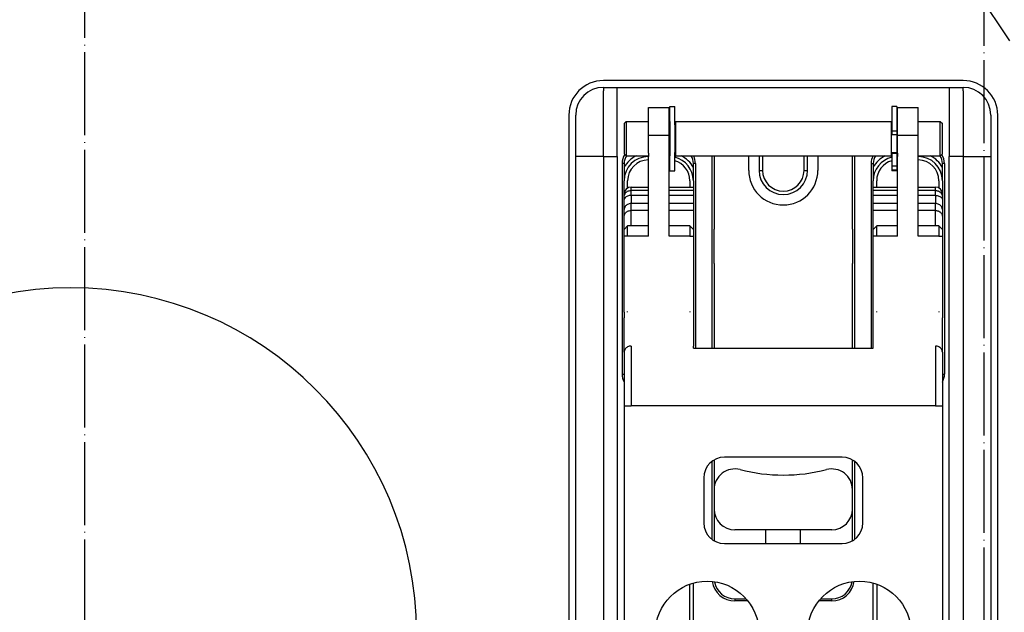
# Model space of a CAD drawing. Extents: x -1763 to 4575, y -3429 to 1051.
# Tile 140 of 174: x 2593 to 2735, y -1719 to -1633. Entities that reach past the tile are written whole.
import ezdxf

# ---------------------------------------------------------------- set-up
doc = ezdxf.new("R2010")
doc.units = 0
doc.linetypes.add('DASHED', pattern=[15, 7, -8])
doc.linetypes.add('DOT_CENTER', pattern=[14, 12, -1, 0, -1])
doc.layers.get('0').update_dxf_attribs({"linetype": 'CONTINUOUS'})
doc.layers.add('1', color=7, linetype='CONTINUOUS')

# ---------------------------------------------------------------- blocks, each defined once
blk = doc.blocks.new('E7018-24101__193', base_point=(2900, -1958.68))
at = {"color": 1, "linetype": 'CONTINUOUS'}
for p, q in [((2729, -1641.88), (2677, -1641.88)), ((2672, -1646.88), (2672, -1796.88)), ((2734, -1796.88), (2734, -1646.88))]:
    blk.add_line(p, q, dxfattribs=at)
for centre, radius, start, end in [((2677, -1646.88), 5, 90, 180), ((2729, -1646.88), 5, 0, 90), ((2600, -1721.88), 50, 90, -90), ((2600, -1721.88), 50, -90, 90)]:
    blk.add_arc(centre, radius, start, end, dxfattribs=at)
blk = doc.blocks.new('BUSHING_E7018-21701_1__259', base_point=(2708, -1659.88))
at = {"color": 1, "linetype": 'CONTINUOUS'}
blk.add_arc((2703, -1654.88), 5, 180, 0, dxfattribs=at)
blk = doc.blocks.new('BUSHINGS_POGOTOWER__263', base_point=(2708, -1793.38))
blk.add_blockref('BUSHING_E7018-21701_1__259', (2708, -1659.88))
blk = doc.blocks.new('SMALLPARTS__301', base_point=(2940, -1972.18))
blk.add_blockref('BUSHINGS_POGOTOWER__263', (2708, -1793.38))
blk = doc.blocks.new('E7018-64101__302', base_point=(2940, -1972.18))
for name, p in [('SMALLPARTS__301', (2940, -1972.18)), ('E7018-24101__193', (2900, -1958.68))]:
    blk.add_blockref(name, p)
blk = doc.blocks.new('DUT_BOARD__303', base_point=(2884.31, -1929.7))
at = {"color": 1, "linetype": 'CONTINUOUS'}
for start, end in [(90, -90), (-90, 90)]:
    blk.add_arc((2600, -1721.88), 50, start, end, dxfattribs=at)
blk = doc.blocks.new('STIFF_ASSY_DUTBD__304', base_point=(2940, -1972.18))
for name, p in [('E7018-64101__302', (2940, -1972.18)), ('DUT_BOARD__303', (2884.31, -1929.7))]:
    blk.add_blockref(name, p)
blk = doc.blocks.new('DOWEL_PIN_5X22DIN6325__343', base_point=(2693, -1668.38))
at = {"color": 1, "linetype": 'CONTINUOUS'}
blk.add_line((2693, -1668.38), (2693, -1663.38), dxfattribs=at)
blk = doc.blocks.new('NEEDLE_BEARING_0509_2__344', base_point=(2680.5, -1669.38))
at = {"color": 1, "linetype": 'CONTINUOUS'}
for p, q in [((2680.5, -1664.42), (2680.5, -1662.92)), ((2689.5, -1662.92), (2689.5, -1664.42))]:
    blk.add_line(p, q, dxfattribs=at)
blk = doc.blocks.new('DOWEL_PIN_5X22DIN6325__345', base_point=(2713, -1668.38))
at = {"color": 1, "linetype": 'CONTINUOUS'}
blk.add_line((2713, -1663.38), (2713, -1668.38), dxfattribs=at)
blk = doc.blocks.new('NEEDLE_BEARING_0509_4__349', base_point=(2716.5, -1669.38))
at = {"color": 1, "linetype": 'CONTINUOUS'}
for p, q in [((2716.5, -1664.42), (2716.5, -1662.92)), ((2725.5, -1662.92), (2725.5, -1664.42))]:
    blk.add_line(p, q, dxfattribs=at)
blk = doc.blocks.new('BEARING_PARTS__351', base_point=(2680.5, -1781.38))
for name, p in [('NEEDLE_BEARING_0509_2__344', (2680.5, -1669.38)), ('DOWEL_PIN_5X22DIN6325__343', (2693, -1668.38)), ('DOWEL_PIN_5X22DIN6325__345', (2713, -1668.38)), ('NEEDLE_BEARING_0509_4__349', (2716.5, -1669.38))]:
    blk.add_blockref(name, p)
blk = doc.blocks.new('PLATE_E7018-27702__352', base_point=(2673, -1800.88))
at = {"color": 1, "linetype": 'CONTINUOUS'}
for p, q in [((2677, -1642.88), (2679, -1642.88)), ((2677, -1642.88), (2677, -1643.38)), ((2679, -1642.88), (2727, -1642.88)), ((2727, -1642.88), (2729, -1642.88)), ((2729, -1643.38), (2729, -1642.88)), ((2673, -1652.88), (2673, -1646.88)), ((2733, -1646.88), (2733, -1652.88)), ((2683.5, -1652.38), (2683.5, -1652.88)), ((2686.5, -1652.88), (2686.5, -1652.38)), ((2719.5, -1652.38), (2719.5, -1652.88)), ((2722.5, -1652.88), (2722.5, -1652.38)), ((2673, -1663.38), (2673, -1652.88)), ((2733, -1652.88), (2733, -1663.38)), ((2680, -1658.3), (2680, -1656.38)), ((2680.5, -1657.44), (2680.5, -1656.38)), ((2689.5, -1656.38), (2689.5, -1657.3)), ((2690, -1656.38), (2690, -1657.3)), ((2716, -1657.3), (2716, -1656.38)), ((2716.5, -1657.3), (2716.5, -1656.38)), ((2725.5, -1656.38), (2725.5, -1657.44)), ((2726, -1656.38), (2726, -1658.3)), ((2690, -1657.3), (2690, -1657.79)), ((2690, -1657.79), (2690, -1658.52)), ((2716, -1657.79), (2716, -1657.3)), ((2716, -1658.52), (2716, -1657.79)), ((2680, -1658.71), (2680, -1658.3)), ((2680, -1659.12), (2680, -1658.71)), ((2680, -1660.55), (2680, -1659.12)), ((2690, -1658.52), (2690, -1659.69)), ((2716, -1659.69), (2716, -1658.52)), ((2726, -1658.3), (2726, -1658.71)), ((2726, -1658.71), (2726, -1659.12)), ((2726, -1659.12), (2726, -1660.55)), ((2680, -1661.55), (2680, -1660.55)), ((2690, -1659.69), (2690, -1660.69)), ((2690, -1660.69), (2690, -1663.42)), ((2716, -1660.69), (2716, -1659.69)), ((2716, -1663.42), (2716, -1660.69)), ((2726, -1660.55), (2726, -1661.55)), ((2680, -1663.42), (2680, -1661.55)), ((2726, -1661.55), (2726, -1663.42)), ((2673, -1665.38), (2673, -1663.38)), ((2680, -1664.42), (2680, -1663.42)), ((2680.5, -1664.42), (2680.5, -1662.92)), ((2689.5, -1662.92), (2689.5, -1664.42)), ((2690, -1663.42), (2690, -1664.42)), ((2716, -1664.42), (2716, -1663.42)), ((2716.5, -1664.42), (2716.5, -1662.92)), ((2725.5, -1662.92), (2725.5, -1664.42)), ((2726, -1663.42), (2726, -1664.42)), ((2733, -1663.38), (2733, -1665.38)), ((2680, -1668.38), (2680, -1664.42)), ((2690, -1664.42), (2690, -1668.88)), ((2716, -1668.88), (2716, -1664.42)), ((2726, -1664.42), (2726, -1668.38)), ((2673, -1665.88), (2673, -1665.38)), ((2673, -1666.38), (2673, -1665.88)), ((2673, -1668.38), (2673, -1666.38)), ((2733, -1665.38), (2733, -1665.88)), ((2733, -1665.88), (2733, -1666.38)), ((2733, -1666.38), (2733, -1668.38)), ((2673, -1694.88), (2673, -1668.38)), ((2680, -1669.38), (2680, -1668.38)), ((2680, -1675.29), (2680, -1669.38)), ((2690, -1668.88), (2690, -1669.88)), ((2716, -1669.88), (2716, -1668.88)), ((2726, -1668.38), (2726, -1669.38)), ((2726, -1669.38), (2726, -1675.29)), ((2733, -1668.38), (2733, -1694.88)), ((2690, -1669.88), (2690, -1675.29)), ((2716, -1675.29), (2716, -1669.88)), ((2680, -1675.38), (2680, -1675.29)), ((2680.5, -1675.38), (2680.5, -1675.29)), ((2689.5, -1675.29), (2689.5, -1675.38)), ((2690, -1675.29), (2690, -1675.34)), ((2690, -1675.34), (2690, -1675.38)), ((2716, -1675.34), (2716, -1675.29)), ((2716, -1675.38), (2716, -1675.34)), ((2716.5, -1675.38), (2716.5, -1675.29)), ((2725.5, -1675.29), (2725.5, -1675.38)), ((2726, -1675.29), (2726, -1675.38)), ((2673, -1696.88), (2673, -1694.88)), ((2733, -1694.88), (2733, -1696.88)), ((2673, -1697.88), (2673, -1696.88)), ((2673, -1699.88), (2673, -1697.88)), ((2733, -1696.88), (2733, -1697.88)), ((2733, -1697.88), (2733, -1699.88)), ((2673, -1743.88), (2673, -1699.88)), ((2733, -1699.88), (2733, -1743.88))]:
    blk.add_line(p, q, dxfattribs=at)
for centre, radius, start, end in [((2677, -1646.88), 4, 90, 180), ((2729, -1646.88), 4, 0, 90), ((2683.5, -1656.38), 4, 116.2187, 151.045), ((2683.5, -1656.38), 3.5, 90, 180), ((2683.5, -1656.38), 3, 90, 180), ((2686.5, -1656.38), 3.5, 88.3628, 90), ((2686.5, -1656.38), 3, 88.0898, 90), ((2686.5, -1656.38), 4, 76.9971, 78.463), ((2686.5, -1656.38), 3.5, 0, 76.787), ((2686.5, -1656.38), 3, 0, 74.534), ((2686.5, -1656.38), 4, 28.955, 63.7813), ((2719.5, -1656.38), 4, 116.2187, 151.045), ((2719.5, -1656.38), 3.5, 103.213, 180), ((2719.5, -1656.38), 3, 105.466, 180), ((2719.5, -1656.38), 4, 101.537, 103.0029), ((2719.5, -1656.38), 3.5, 90, 91.6372), ((2719.5, -1656.38), 3, 90, 91.9102), ((2722.5, -1656.38), 3.5, 0, 90), ((2722.5, -1656.38), 3, 0, 90), ((2722.5, -1656.38), 4, 28.955, 63.7813)]:
    blk.add_arc(centre, radius, start, end, dxfattribs=at)
blk = doc.blocks.new('PLATE_ASSY_E7018-67702_353', base_point=(2673, -1800.88))
for name, p in [('PLATE_E7018-27702__352', (2673, -1800.88)), ('BEARING_PARTS__351', (2680.5, -1781.38))]:
    blk.add_blockref(name, p)
blk = doc.blocks.new('DOWEL_PIN_5X50_DIN6325_354', base_point=(2700.5, -1736.88))
at = {"color": 1, "linetype": 'CONTINUOUS'}
for p, q in [((2700.5, -1708.88), (2700.5, -1706.88)), ((2705.5, -1708.88), (2705.5, -1706.88)), ((2700.5, -1736.88), (2700.5, -1734.79)), ((2705.5, -1736.88), (2705.5, -1734.79))]:
    blk.add_line(p, q, dxfattribs=at)
blk = doc.blocks.new('LATCH_E7018-21201_2__355', base_point=(2693, -1706.88))
at = {"color": 1, "linetype": 'CONTINUOUS'}
for p, q in [((2693, -1652.79), (2693, -1655.97)), ((2698, -1654.88), (2698, -1652.79)), ((2699.5, -1652.79), (2699.5, -1654.88)), ((2700, -1652.79), (2700, -1654.88)), ((2706, -1654.88), (2706, -1652.79)), ((2706.5, -1654.88), (2706.5, -1652.79)), ((2708, -1652.79), (2708, -1654.88)), ((2713, -1655.87), (2713, -1652.79)), ((2699.5, -1654.88), (2700, -1654.88)), ((2706, -1654.88), (2706.5, -1654.88)), ((2693, -1655.97), (2693, -1663.38)), ((2713, -1663.38), (2713, -1655.87)), ((2693, -1668.38), (2693, -1663.38)), ((2713, -1663.38), (2713, -1668.38)), ((2693, -1668.38), (2693, -1680.62)), ((2713, -1680.62), (2713, -1668.38)), ((2693, -1696.78), (2693, -1697.88)), ((2693, -1697.88), (2693, -1701.08)), ((2713, -1697.38), (2713, -1696.78)), ((2713, -1701.08), (2713, -1697.38)), ((2693, -1701.08), (2693, -1703.88)), ((2713, -1703.88), (2713, -1701.08)), ((2710, -1706.88), (2696, -1706.88))]:
    blk.add_line(p, q, dxfattribs=at)
for centre, radius, start, end in [((2703, -1654.88), 5, 180, 0), ((2703, -1654.88), 3.5, 180, 0), ((2703, -1654.88), 3, 180, 0), ((2696, -1701.08), 3, 75.5225, 180), ((2703, -1673.97), 25, -104.4775, -90), ((2703, -1673.97), 25, -90, -75.5225), ((2710, -1701.08), 3, 0, 104.4775), ((2696, -1703.88), 3, 180, -90), ((2710, -1703.88), 3, -90, 0)]:
    blk.add_arc(centre, radius, start, end, dxfattribs=at)
blk = doc.blocks.new('LOCK_ASSY__357', base_point=(2693, -1794.88))
for name, p in [('LATCH_E7018-21201_2__355', (2693, -1706.88)), ('DOWEL_PIN_5X50_DIN6325_354', (2700.5, -1736.88))]:
    blk.add_blockref(name, p)
blk = doc.blocks.new('LEVER_E7018-25001__358', base_point=(2680, -1766.12))
at = {"color": 1, "linetype": 'CONTINUOUS'}
for p, q in [((2681, -1657.3), (2683.5, -1657.3)), ((2681, -1657.79), (2681, -1657.3)), ((2681, -1658.52), (2681, -1657.79)), ((2683.5, -1657.79), (2681, -1657.79)), ((2686.5, -1657.3), (2690, -1657.3)), ((2690, -1657.79), (2686.5, -1657.79)), ((2690, -1657.3), (2690, -1657.79)), ((2690, -1657.79), (2690, -1658.52)), ((2716, -1657.3), (2719.5, -1657.3)), ((2716, -1657.79), (2716, -1657.3)), ((2719.5, -1657.79), (2716, -1657.79)), ((2716, -1658.52), (2716, -1657.79)), ((2722.5, -1657.3), (2725, -1657.3)), ((2725, -1657.79), (2722.5, -1657.79)), ((2725, -1657.79), (2725, -1657.3)), ((2725, -1658.52), (2725, -1657.79)), ((2680, -1658.71), (2680, -1658.3)), ((2680, -1659.12), (2680, -1658.71)), ((2680, -1660.55), (2680, -1659.12)), ((2681, -1658.52), (2681, -1659.69)), ((2683.5, -1658.52), (2681, -1658.52)), ((2690, -1658.52), (2686.5, -1658.52)), ((2690, -1658.52), (2690, -1659.69)), ((2719.5, -1658.52), (2716, -1658.52)), ((2716, -1659.69), (2716, -1658.52)), ((2725, -1658.52), (2722.5, -1658.52)), ((2725, -1658.52), (2725, -1659.69)), ((2726, -1658.3), (2726, -1658.71)), ((2726, -1658.71), (2726, -1659.12)), ((2726, -1659.12), (2726, -1660.55)), ((2680, -1661.55), (2680, -1660.55)), ((2681, -1660.69), (2681, -1659.69)), ((2683.5, -1659.69), (2681, -1659.69)), ((2681, -1662.92), (2681, -1660.69)), ((2683.5, -1660.69), (2681, -1660.69)), ((2690, -1659.69), (2686.5, -1659.69)), ((2690, -1660.69), (2686.5, -1660.69)), ((2690, -1659.69), (2690, -1660.69)), ((2690, -1660.69), (2690, -1663.42)), ((2719.5, -1659.69), (2716, -1659.69)), ((2716, -1660.69), (2716, -1659.69)), ((2719.5, -1660.69), (2716, -1660.69)), ((2716, -1663.42), (2716, -1660.69)), ((2725, -1659.69), (2722.5, -1659.69)), ((2725, -1660.69), (2722.5, -1660.69)), ((2725, -1660.69), (2725, -1659.69)), ((2725, -1662.92), (2725, -1660.69)), ((2726, -1660.55), (2726, -1661.55)), ((2680, -1663.42), (2680, -1661.55)), ((2726, -1661.55), (2726, -1663.42)), ((2680, -1664.42), (2680, -1663.42)), ((2690, -1663.42), (2690, -1664.42)), ((2716, -1664.42), (2716, -1663.42)), ((2726, -1663.42), (2726, -1664.42)), ((2680, -1668.38), (2680, -1664.42)), ((2690, -1664.42), (2690, -1668.88)), ((2716, -1668.88), (2716, -1664.42)), ((2726, -1664.42), (2726, -1668.38)), ((2680, -1669.38), (2680, -1668.38)), ((2680, -1675.29), (2680, -1669.38)), ((2690, -1668.88), (2690, -1669.88)), ((2716, -1669.88), (2716, -1668.88)), ((2726, -1668.38), (2726, -1669.38)), ((2726, -1669.38), (2726, -1675.29)), ((2690, -1669.88), (2690, -1675.29)), ((2716, -1675.29), (2716, -1669.88)), ((2680, -1675.38), (2680, -1675.29)), ((2680, -1675.38), (2680, -1676.21)), ((2680, -1681.18), (2680, -1676.21)), ((2690, -1675.29), (2690, -1675.34)), ((2690, -1675.34), (2690, -1675.38)), ((2690, -1675.38), (2690, -1680.31)), ((2716, -1675.34), (2716, -1675.29)), ((2716, -1675.38), (2716, -1675.34)), ((2716, -1680.31), (2716, -1675.38)), ((2726, -1675.29), (2726, -1675.38)), ((2726, -1675.38), (2726, -1676.21)), ((2726, -1681.18), (2726, -1676.21)), ((2681, -1680.31), (2681, -1688.97)), ((2690, -1680.62), (2690, -1680.31)), ((2690, -1680.62), (2716, -1680.62)), ((2716, -1680.62), (2716, -1680.31)), ((2725, -1680.31), (2725, -1688.97)), ((2680, -1681.18), (2680, -1684.38)), ((2726, -1681.18), (2726, -1684.38)), ((2680, -1684.38), (2680, -1688.97)), ((2726, -1684.38), (2726, -1688.97)), ((2680, -1688.97), (2680, -1737.29)), ((2680, -1688.97), (2681, -1688.97)), ((2725, -1688.97), (2681, -1688.97)), ((2725, -1688.97), (2726, -1688.97)), ((2726, -1688.97), (2726, -1737.29)), ((2711.5, -1696.38), (2694.5, -1696.38)), ((2691.5, -1699.38), (2691.5, -1705.88)), ((2714.5, -1705.88), (2714.5, -1699.38)), ((2694.5, -1708.88), (2711.5, -1708.88)), ((2694.5, -1734.79), (2711.5, -1734.79)), ((2680, -1737.29), (2680, -1748.16)), ((2691.5, -1737.79), (2691.5, -1744.29)), ((2714.5, -1744.29), (2714.5, -1737.79)), ((2726, -1737.29), (2726, -1748.16)), ((2694.5, -1747.29), (2711.5, -1747.29)), ((2680, -1748.16), (2680, -1749.16)), ((2680, -1749.16), (2680, -1754.12)), ((2726, -1748.16), (2726, -1749.16)), ((2726, -1749.16), (2726, -1754.12)), ((2692, -1766.12), (2714, -1766.12))]:
    blk.add_line(p, q, dxfattribs=at)
for centre in [(2692, -1721.83), (2714, -1721.83)]:
    blk.add_circle(centre, 7.5, dxfattribs=at)
for centre, radius, start, end in [((2681, -1658.3), 1, 90, 180), ((2725, -1658.3), 1, 0, 90), ((2694.5, -1699.38), 3, 90, 180), ((2711.5, -1699.38), 3, 0, 90), ((2694.5, -1705.88), 3, 180, -90), ((2711.5, -1705.88), 3, -90, 0), ((2694.5, -1737.79), 3, 90, 180), ((2711.5, -1737.79), 3, 0, 90), ((2694.5, -1744.29), 3, 180, -90), ((2711.5, -1744.29), 3, -90, 0), ((2692, -1754.12), 12, 180, -90), ((2714, -1754.12), 12, -90, 0)]:
    blk.add_arc(centre, radius, start, end, dxfattribs=at)
for points in [[(2680, -1658.71), (2680, -1658.55), (2680.05, -1658.39), (2680.22, -1658.11), (2680.35, -1657.99), (2680.65, -1657.83), (2680.82, -1657.79), (2681, -1657.79)], [(2725, -1657.79), (2725.18, -1657.79), (2725.35, -1657.83), (2725.65, -1657.99), (2725.78, -1658.11), (2725.95, -1658.39), (2726, -1658.55), (2726, -1658.71)], [(2681, -1658.52), (2680.82, -1658.52), (2680.65, -1658.54), (2680.35, -1658.65), (2680.22, -1658.73), (2680.05, -1658.91), (2680, -1659.02), (2680, -1659.12)], [(2725, -1658.52), (2725.18, -1658.52), (2725.35, -1658.54), (2725.65, -1658.65), (2725.78, -1658.73), (2725.95, -1658.91), (2726, -1659.02), (2726, -1659.12)], [(2681, -1659.69), (2680.82, -1659.69), (2680.65, -1659.73), (2680.35, -1659.88), (2680.22, -1659.99), (2680.05, -1660.25), (2680, -1660.4), (2680, -1660.55)], [(2680, -1661.55), (2680, -1661.4), (2680.05, -1661.25), (2680.22, -1660.99), (2680.35, -1660.88), (2680.65, -1660.73), (2680.82, -1660.69), (2681, -1660.69)], [(2726, -1660.55), (2726, -1660.4), (2725.95, -1660.25), (2725.78, -1659.99), (2725.65, -1659.88), (2725.35, -1659.73), (2725.18, -1659.69), (2725, -1659.69)], [(2725, -1660.69), (2725.18, -1660.69), (2725.35, -1660.73), (2725.65, -1660.88), (2725.78, -1660.99), (2725.95, -1661.25), (2726, -1661.4), (2726, -1661.55)], [(2681, -1680.31), (2680.82, -1680.31), (2680.65, -1680.35), (2680.35, -1680.5), (2680.22, -1680.61), (2680.05, -1680.88), (2680, -1681.03), (2680, -1681.18)], [(2726, -1681.18), (2726, -1681.03), (2725.95, -1680.88), (2725.78, -1680.61), (2725.65, -1680.5), (2725.35, -1680.35), (2725.18, -1680.31), (2725, -1680.31)]]:
    blk.add_open_spline(points, degree=3, knots=[0, 0, 0, 0, 1, 1, 2, 2, 3, 3, 3, 3], dxfattribs=at)
blk = doc.blocks.new('PIN_E7018-23702_2__359', base_point=(2680, -1652.79))
at = {"color": 1, "linetype": 'CONTINUOUS'}
for p, q in [((2680.3, -1647.79), (2680, -1648.09)), ((2680, -1648.09), (2680, -1652.49)), ((2680.3, -1647.79), (2683.5, -1647.79)), ((2680.3, -1647.79), (2680.3, -1652.79)), ((2686.5, -1647.79), (2686.6, -1647.79)), ((2686.6, -1647.79), (2686.6, -1647.85)), ((2686.6, -1647.85), (2686.6, -1648.03)), ((2686.6, -1648.03), (2686.6, -1648.13)), ((2686.6, -1648.13), (2686.6, -1648.29)), ((2687.4, -1647.79), (2687.4, -1648.29)), ((2687.4, -1647.79), (2718.6, -1647.79)), ((2718.6, -1647.79), (2718.6, -1648.29)), ((2719.4, -1647.79), (2719.5, -1647.79)), ((2719.4, -1647.79), (2719.4, -1648.29)), ((2722.5, -1647.79), (2725.7, -1647.79)), ((2725.7, -1652.79), (2725.7, -1647.79)), ((2725.7, -1647.79), (2726, -1648.09)), ((2726, -1652.49), (2726, -1648.09)), ((2686.6, -1648.29), (2686.6, -1648.32)), ((2686.6, -1648.32), (2686.6, -1648.6)), ((2686.6, -1648.6), (2686.6, -1648.64)), ((2686.6, -1648.64), (2686.6, -1651.94)), ((2687.3, -1648.29), (2687.4, -1648.29)), ((2687.4, -1648.29), (2687.4, -1652.29)), ((2718.6, -1648.29), (2718.6, -1652.29)), ((2718.6, -1648.29), (2718.7, -1648.29)), ((2719.4, -1648.29), (2719.4, -1648.31)), ((2719.4, -1648.31), (2719.4, -1648.61)), ((2719.4, -1648.61), (2719.4, -1648.88)), ((2719.4, -1648.88), (2719.4, -1649.13)), ((2719.4, -1649.13), (2719.4, -1649.23)), ((2719.4, -1649.23), (2719.4, -1649.26)), ((2719.4, -1649.26), (2719.4, -1649.37)), ((2719.4, -1649.37), (2719.4, -1649.38)), ((2719.4, -1649.38), (2719.4, -1649.54)), ((2719.4, -1649.54), (2719.4, -1649.72)), ((2719.4, -1649.72), (2719.4, -1651.72)), ((2686.6, -1651.94), (2686.6, -1651.98)), ((2686.6, -1651.98), (2686.6, -1652.27)), ((2686.6, -1652.27), (2686.6, -1652.29)), ((2686.6, -1652.29), (2686.6, -1652.45)), ((2687.3, -1652.29), (2687.4, -1652.29)), ((2687.4, -1652.29), (2687.4, -1652.79)), ((2718.6, -1652.29), (2719.4, -1652.29)), ((2718.6, -1652.29), (2718.6, -1652.79)), ((2719.4, -1651.72), (2719.4, -1651.78)), ((2719.4, -1651.78), (2719.4, -1651.81)), ((2719.4, -1651.81), (2719.4, -1651.91)), ((2719.4, -1651.91), (2719.4, -1652.29)), ((2719.4, -1652.29), (2719.4, -1652.43)), ((2719.4, -1652.29), (2719.4, -1652.29)), ((2680.3, -1652.79), (2680, -1652.49)), ((2680.3, -1652.79), (2683.5, -1652.79)), ((2686.5, -1652.79), (2686.6, -1652.79)), ((2686.6, -1652.45), (2686.6, -1652.55)), ((2686.6, -1652.55), (2686.6, -1652.73)), ((2686.6, -1652.73), (2686.6, -1652.79)), ((2687.4, -1652.79), (2718.6, -1652.79)), ((2719.4, -1652.43), (2719.4, -1652.79)), ((2719.4, -1652.79), (2719.5, -1652.79)), ((2722.5, -1652.79), (2725.7, -1652.79)), ((2725.7, -1652.79), (2726, -1652.49))]:
    blk.add_line(p, q, dxfattribs=at)
blk = doc.blocks.new('RETAIN_RING_DIN6799-4__364', base_point=(2718.7, -1654.94))
at = {"color": 1, "linetype": 'CONTINUOUS'}
for p, q in [((2719.4, -1645.64), (2718.7, -1645.64)), ((2718.7, -1645.64), (2718.7, -1648.29)), ((2719.4, -1645.64), (2719.4, -1647.79)), ((2719.4, -1647.79), (2719.4, -1648.29)), ((2718.7, -1648.29), (2718.7, -1649.23)), ((2718.7, -1649.23), (2718.7, -1649.72)), ((2719.4, -1649.23), (2718.7, -1649.23)), ((2719.4, -1648.29), (2719.4, -1648.31)), ((2719.4, -1648.31), (2719.4, -1648.61)), ((2719.4, -1648.61), (2719.4, -1648.88)), ((2719.4, -1648.88), (2719.4, -1649.13)), ((2719.4, -1649.13), (2719.4, -1649.23)), ((2719.4, -1649.23), (2719.4, -1649.26)), ((2719.4, -1649.26), (2719.4, -1649.37)), ((2719.4, -1649.37), (2719.4, -1649.38)), ((2719.4, -1649.38), (2719.4, -1649.54)), ((2719.4, -1649.54), (2719.4, -1649.72)), ((2719.4, -1649.72), (2718.7, -1649.72)), ((2719.4, -1649.72), (2719.4, -1651.72)), ((2718.7, -1652.29), (2718.7, -1652.43)), ((2719.4, -1651.72), (2719.4, -1651.78)), ((2719.4, -1651.78), (2719.4, -1651.81)), ((2719.4, -1651.81), (2719.4, -1651.91)), ((2719.4, -1651.91), (2719.4, -1652.29)), ((2719.4, -1652.29), (2719.4, -1652.43)), ((2719.4, -1652.29), (2719.4, -1652.29)), ((2719.4, -1652.43), (2718.7, -1652.43)), ((2718.7, -1652.43), (2718.7, -1654.29)), ((2719.4, -1652.43), (2719.4, -1652.79)), ((2719.4, -1652.79), (2719.4, -1654.29)), ((2718.7, -1654.29), (2718.7, -1654.86)), ((2719.4, -1654.29), (2718.7, -1654.29)), ((2718.7, -1654.86), (2718.7, -1654.94)), ((2719.4, -1654.86), (2718.7, -1654.86)), ((2719.4, -1654.94), (2718.7, -1654.94)), ((2719.4, -1654.29), (2719.4, -1654.86)), ((2719.4, -1654.86), (2719.4, -1654.94))]:
    blk.add_line(p, q, dxfattribs=at)
blk = doc.blocks.new('RAIL_E7018-23701_1__365', base_point=(2680, -1766.79))
at = {"color": 1, "linetype": 'CONTINUOUS'}
for p, q in [((2683.5, -1649.79), (2683.5, -1645.79)), ((2683.5, -1645.79), (2686.5, -1645.79)), ((2686.5, -1649.79), (2686.5, -1645.79)), ((2683.5, -1649.79), (2686.5, -1649.79)), ((2683.5, -1652.38), (2683.5, -1649.79)), ((2686.5, -1652.38), (2686.5, -1649.79)), ((2683.5, -1652.38), (2683.5, -1652.88)), ((2686.5, -1652.88), (2686.5, -1652.38)), ((2683.5, -1653.38), (2683.5, -1652.88)), ((2683.5, -1662.92), (2683.5, -1653.38)), ((2686.5, -1653.38), (2686.5, -1652.88)), ((2686.5, -1662.92), (2686.5, -1653.38)), ((2680.5, -1662.92), (2680, -1663.42)), ((2680, -1664.42), (2680, -1663.42)), ((2683.5, -1662.92), (2680.5, -1662.92)), ((2680.5, -1664.42), (2680.5, -1662.92)), ((2683.5, -1664.42), (2683.5, -1662.92)), ((2689.5, -1662.92), (2686.5, -1662.92)), ((2686.5, -1664.42), (2686.5, -1662.92)), ((2689.5, -1662.92), (2690, -1663.42)), ((2689.5, -1662.92), (2689.5, -1664.42)), ((2690, -1663.42), (2690, -1664.42)), ((2680.5, -1664.42), (2680, -1664.42)), ((2680, -1668.38), (2680, -1664.42)), ((2683.5, -1664.42), (2680.5, -1664.42)), ((2689.5, -1664.42), (2686.5, -1664.42)), ((2689.5, -1664.42), (2690, -1664.42)), ((2690, -1664.42), (2690, -1668.88)), ((2680, -1669.38), (2680, -1668.38)), ((2680, -1675.29), (2680, -1669.38)), ((2690, -1668.88), (2690, -1669.88)), ((2690, -1669.88), (2690, -1675.29)), ((2680, -1675.38), (2680, -1675.29)), ((2680, -1675.38), (2680, -1676.21)), ((2680, -1681.18), (2680, -1676.21)), ((2680.5, -1675.38), (2680.5, -1675.29)), ((2690, -1675.29), (2690, -1675.34)), ((2690, -1675.34), (2690, -1675.38)), ((2690, -1675.38), (2690, -1680.31)), ((2690, -1680.62), (2690, -1680.31)), ((2680, -1681.18), (2680, -1684.38)), ((2680, -1684.38), (2680, -1688.97)), ((2680, -1688.97), (2680, -1737.29)), ((2689.5, -1728.9), (2689.5, -1714.76)), ((2690, -1729.06), (2690, -1714.61)), ((2680, -1737.29), (2680, -1748.16)), ((2680, -1748.16), (2680, -1749.16)), ((2683.5, -1762.79), (2683.5, -1762.59)), ((2683.5, -1764.38), (2683.5, -1762.79)), ((2683.5, -1762.79), (2683.7, -1762.79)), ((2683.5, -1764.38), (2683.5, -1764.88)), ((2686.5, -1764.88), (2686.5, -1764.79)), ((2683.5, -1765.38), (2683.5, -1764.88)), ((2683.5, -1766.79), (2683.5, -1765.38)), ((2686.5, -1765.38), (2686.5, -1764.88)), ((2686.5, -1766.79), (2686.5, -1765.38)), ((2683.5, -1766.79), (2686.5, -1766.79))]:
    blk.add_line(p, q, dxfattribs=at)
blk = doc.blocks.new('RAIL_E7018-23701_2__366', base_point=(2716, -1766.79))
at = {"color": 1, "linetype": 'CONTINUOUS'}
for p, q in [((2719.5, -1645.79), (2722.5, -1645.79)), ((2719.5, -1649.79), (2719.5, -1645.79)), ((2722.5, -1649.79), (2722.5, -1645.79)), ((2719.5, -1649.79), (2722.5, -1649.79)), ((2719.5, -1652.38), (2719.5, -1649.79)), ((2722.5, -1652.38), (2722.5, -1649.79)), ((2719.5, -1652.38), (2719.5, -1652.88)), ((2722.5, -1652.88), (2722.5, -1652.38)), ((2719.5, -1653.38), (2719.5, -1652.88)), ((2719.5, -1662.92), (2719.5, -1653.38)), ((2722.5, -1653.38), (2722.5, -1652.88)), ((2722.5, -1662.92), (2722.5, -1653.38)), ((2716.5, -1662.92), (2716, -1663.42)), ((2716, -1664.42), (2716, -1663.42)), ((2719.5, -1662.92), (2716.5, -1662.92)), ((2716.5, -1664.42), (2716.5, -1662.92)), ((2719.5, -1664.42), (2719.5, -1662.92)), ((2722.5, -1664.42), (2722.5, -1662.92)), ((2725.5, -1662.92), (2722.5, -1662.92)), ((2725.5, -1662.92), (2725.5, -1664.42)), ((2725.5, -1662.92), (2726, -1663.42)), ((2726, -1663.42), (2726, -1664.42)), ((2716, -1668.88), (2716, -1664.42)), ((2716.5, -1664.42), (2716, -1664.42)), ((2719.5, -1664.42), (2716.5, -1664.42)), ((2725.5, -1664.42), (2722.5, -1664.42)), ((2725.5, -1664.42), (2726, -1664.42)), ((2726, -1664.42), (2726, -1668.38)), ((2716, -1669.88), (2716, -1668.88)), ((2726, -1668.38), (2726, -1669.38)), ((2726, -1669.38), (2726, -1675.29)), ((2716, -1675.29), (2716, -1669.88)), ((2716, -1675.34), (2716, -1675.29)), ((2716, -1675.38), (2716, -1675.34)), ((2716, -1680.31), (2716, -1675.38)), ((2716.5, -1675.38), (2716.5, -1675.29)), ((2725.5, -1675.29), (2725.5, -1675.38)), ((2726, -1675.29), (2726, -1675.38)), ((2726, -1675.38), (2726, -1676.21)), ((2726, -1681.18), (2726, -1676.21)), ((2716, -1680.62), (2716, -1680.31)), ((2726, -1681.18), (2726, -1684.38)), ((2726, -1684.38), (2726, -1688.97)), ((2726, -1688.97), (2726, -1737.29)), ((2716, -1729.06), (2716, -1714.61)), ((2716.5, -1714.76), (2716.5, -1728.9)), ((2726, -1737.29), (2726, -1748.16)), ((2726, -1748.16), (2726, -1749.16)), ((2722.3, -1762.79), (2722.5, -1762.79)), ((2722.5, -1762.79), (2722.5, -1762.59)), ((2722.5, -1764.38), (2722.5, -1762.79)), ((2719.5, -1764.79), (2719.5, -1764.88)), ((2722.5, -1764.88), (2722.5, -1764.38)), ((2719.5, -1765.38), (2719.5, -1764.88)), ((2719.5, -1766.79), (2719.5, -1765.38)), ((2722.5, -1765.38), (2722.5, -1764.88)), ((2722.5, -1766.79), (2722.5, -1765.38)), ((2719.5, -1766.79), (2722.5, -1766.79))]:
    blk.add_line(p, q, dxfattribs=at)
blk = doc.blocks.new('RETAIN_RING_DIN6799-4__367', base_point=(2686.6, -1654.94))
at = {"color": 1, "linetype": 'CONTINUOUS'}
for p, q in [((2686.6, -1647.79), (2686.6, -1645.64)), ((2686.6, -1645.64), (2687.3, -1645.64)), ((2687.3, -1648.29), (2687.3, -1645.64)), ((2686.6, -1647.79), (2686.6, -1647.85)), ((2686.6, -1647.85), (2686.6, -1648.03)), ((2686.6, -1648.03), (2686.6, -1648.13)), ((2686.6, -1648.13), (2686.6, -1648.29)), ((2686.6, -1648.29), (2686.6, -1648.32)), ((2686.6, -1648.32), (2686.6, -1648.6)), ((2686.6, -1648.6), (2686.6, -1648.64)), ((2686.6, -1648.64), (2686.6, -1651.94)), ((2687.3, -1648.29), (2687.3, -1652.29)), ((2686.6, -1651.94), (2686.6, -1651.98)), ((2686.6, -1651.98), (2686.6, -1652.27)), ((2686.6, -1652.27), (2686.6, -1652.29)), ((2686.6, -1652.29), (2686.6, -1652.45)), ((2687.3, -1654.94), (2687.3, -1652.29)), ((2686.6, -1652.45), (2686.6, -1652.55)), ((2686.6, -1652.55), (2686.6, -1652.73)), ((2686.6, -1652.73), (2686.6, -1652.79)), ((2686.6, -1654.94), (2686.6, -1652.79)), ((2686.6, -1654.94), (2687.3, -1654.94))]:
    blk.add_line(p, q, dxfattribs=at)
blk = doc.blocks.new('CLAMP_ASSY__368', base_point=(2680, -1787.09))
for name, p in [('RAIL_E7018-23701_1__365', (2680, -1766.79)), ('RETAIN_RING_DIN6799-4__367', (2686.6, -1654.94)), ('RAIL_E7018-23701_2__366', (2716, -1766.79)), ('RETAIN_RING_DIN6799-4__364', (2718.7, -1654.94)), ('PIN_E7018-23702_2__359', (2680, -1652.79)), ('LEVER_E7018-25001__358', (2680, -1766.12))]:
    blk.add_blockref(name, p)
blk = doc.blocks.new('PIN_E7018-23703_5__369', base_point=(2729, -1668.38))
at = {"color": 1, "linetype": 'CONTINUOUS'}
for p, q in [((2729, -1663.38), (2729, -1663.88)), ((2733, -1663.38), (2733, -1665.38)), ((2729, -1663.88), (2729, -1667.88)), ((2733, -1666.38), (2733, -1668.38)), ((2729, -1667.88), (2729, -1668.32)), ((2729, -1668.32), (2729, -1668.38))]:
    blk.add_line(p, q, dxfattribs=at)
blk = doc.blocks.new('PIN_E7018-23703_6__372', base_point=(2709.5, -1699.88))
at = {"color": 1, "linetype": 'CONTINUOUS'}
for p, q in [((2729, -1694.88), (2729, -1695.38)), ((2733, -1694.88), (2733, -1696.88)), ((2729, -1695.38), (2729, -1699.38)), ((2733, -1697.88), (2733, -1699.88)), ((2729, -1699.38), (2729, -1699.82)), ((2729, -1699.82), (2729, -1699.88))]:
    blk.add_line(p, q, dxfattribs=at)
blk = doc.blocks.new('PIN_E7018-23703_4__373', base_point=(2673, -1668.38))
at = {"color": 1, "linetype": 'CONTINUOUS'}
for p, q in [((2673, -1665.38), (2673, -1663.38)), ((2677, -1663.38), (2677, -1663.88)), ((2677, -1663.88), (2677, -1667.88)), ((2673, -1668.38), (2673, -1666.38)), ((2677, -1667.88), (2677, -1668.38))]:
    blk.add_line(p, q, dxfattribs=at)
blk = doc.blocks.new('PIN_E7018-23703_3__374', base_point=(2673, -1699.88))
at = {"color": 1, "linetype": 'CONTINUOUS'}
for p, q in [((2673, -1696.88), (2673, -1694.88)), ((2677, -1694.88), (2677, -1695.38)), ((2677, -1695.38), (2677, -1699.38)), ((2673, -1699.88), (2673, -1697.88)), ((2677, -1699.38), (2677, -1699.88))]:
    blk.add_line(p, q, dxfattribs=at)
blk = doc.blocks.new('LATCHPINS__377', base_point=(2673, -1780.38))
for name, p in [('PIN_E7018-23703_4__373', (2673, -1668.38)), ('PIN_E7018-23703_5__369', (2729, -1668.38)), ('PIN_E7018-23703_3__374', (2673, -1699.88)), ('PIN_E7018-23703_6__372', (2709.5, -1699.88))]:
    blk.add_blockref(name, p)
blk = doc.blocks.new('Z_STAGE_PLATE__378', base_point=(2673, -1800.88))
at = {"color": 1, "linetype": 'CONTINUOUS'}
for p, q in [((2677, -1642.88), (2679, -1642.88)), ((2677, -1642.88), (2677, -1643.38)), ((2677, -1652.88), (2677, -1643.38)), ((2679, -1642.88), (2727, -1642.88)), ((2679, -1652.88), (2679, -1642.88)), ((2727, -1642.88), (2729, -1642.88)), ((2727, -1642.88), (2727, -1652.88)), ((2729, -1643.38), (2729, -1642.88)), ((2729, -1643.38), (2729, -1652.88)), ((2673, -1652.88), (2673, -1646.88)), ((2733, -1646.88), (2733, -1652.88)), ((2673, -1663.38), (2673, -1652.88)), ((2677, -1652.88), (2673, -1652.88)), ((2677, -1652.88), (2679, -1652.88)), ((2677, -1652.88), (2677, -1663.38)), ((2679, -1652.88), (2679, -1790.88)), ((2692.7, -1680.62), (2692.7, -1652.79)), ((2693, -1652.79), (2693, -1655.97)), ((2713, -1655.87), (2713, -1652.79)), ((2713.3, -1652.79), (2713.3, -1680.62)), ((2727, -1790.88), (2727, -1652.88)), ((2729, -1652.88), (2727, -1652.88)), ((2729, -1652.88), (2729, -1663.38)), ((2729, -1652.88), (2733, -1652.88)), ((2733, -1652.88), (2733, -1663.38)), ((2679.7, -1653.88), (2679.7, -1684.38)), ((2680, -1653.88), (2679.7, -1653.88)), ((2680, -1653.88), (2680, -1656.38)), ((2690, -1656.38), (2690, -1653.88)), ((2690.3, -1653.88), (2690, -1653.88)), ((2690.3, -1653.88), (2690.3, -1680.62)), ((2715.7, -1653.88), (2715.7, -1680.62)), ((2715.7, -1653.88), (2716, -1653.88)), ((2716, -1653.88), (2716, -1656.38)), ((2726, -1656.38), (2726, -1653.88)), ((2726.3, -1653.88), (2726, -1653.88)), ((2726.3, -1653.88), (2726.3, -1684.38)), ((2680, -1658.3), (2680, -1656.38)), ((2690, -1656.38), (2690, -1657.3)), ((2693, -1655.97), (2693, -1663.38)), ((2713, -1663.38), (2713, -1655.87)), ((2716, -1657.3), (2716, -1656.38)), ((2726, -1656.38), (2726, -1658.3)), ((2690, -1657.3), (2690, -1657.79)), ((2690, -1657.79), (2690, -1658.52)), ((2716, -1657.79), (2716, -1657.3)), ((2716, -1658.52), (2716, -1657.79)), ((2680, -1658.71), (2680, -1658.3)), ((2680, -1659.12), (2680, -1658.71)), ((2680, -1660.55), (2680, -1659.12)), ((2690, -1658.52), (2690, -1659.69)), ((2716, -1659.69), (2716, -1658.52)), ((2726, -1658.3), (2726, -1658.71)), ((2726, -1658.71), (2726, -1659.12)), ((2726, -1659.12), (2726, -1660.55)), ((2680, -1661.55), (2680, -1660.55)), ((2690, -1659.69), (2690, -1660.69)), ((2690, -1660.69), (2690, -1663.42)), ((2716, -1660.69), (2716, -1659.69)), ((2716, -1663.42), (2716, -1660.69)), ((2726, -1660.55), (2726, -1661.55)), ((2680, -1663.42), (2680, -1661.55)), ((2726, -1661.55), (2726, -1663.42)), ((2673, -1665.38), (2673, -1663.38)), ((2677, -1663.38), (2677, -1663.88)), ((2680, -1664.42), (2680, -1663.42)), ((2690, -1663.42), (2690, -1664.42)), ((2693, -1668.38), (2693, -1663.38)), ((2713, -1663.38), (2713, -1668.38)), ((2716, -1664.42), (2716, -1663.42)), ((2726, -1663.42), (2726, -1664.42)), ((2729, -1663.38), (2729, -1663.88)), ((2733, -1663.38), (2733, -1665.38)), ((2677, -1663.88), (2677, -1667.88)), ((2680, -1668.38), (2680, -1664.42)), ((2690, -1664.42), (2690, -1668.88)), ((2716, -1668.88), (2716, -1664.42)), ((2726, -1664.42), (2726, -1668.38)), ((2729, -1663.88), (2729, -1667.88)), ((2673, -1665.88), (2673, -1665.38)), ((2673, -1666.38), (2673, -1665.88)), ((2673, -1668.38), (2673, -1666.38)), ((2733, -1665.38), (2733, -1665.88)), ((2733, -1665.88), (2733, -1666.38)), ((2733, -1666.38), (2733, -1668.38)), ((2677, -1667.88), (2677, -1668.38)), ((2729, -1667.88), (2729, -1668.32)), ((2673, -1694.88), (2673, -1668.38)), ((2677, -1668.38), (2677, -1694.88)), ((2680, -1669.38), (2680, -1668.38)), ((2680, -1675.29), (2680, -1669.38)), ((2690, -1668.88), (2690, -1669.88)), ((2693, -1668.38), (2693, -1680.62)), ((2713, -1680.62), (2713, -1668.38)), ((2716, -1669.88), (2716, -1668.88)), ((2726, -1668.38), (2726, -1669.38)), ((2726, -1669.38), (2726, -1675.29)), ((2729, -1668.32), (2729, -1668.38)), ((2729, -1668.38), (2729, -1694.88)), ((2733, -1668.38), (2733, -1694.88)), ((2690, -1669.88), (2690, -1675.29)), ((2716, -1675.29), (2716, -1669.88)), ((2680, -1675.38), (2680, -1675.29)), ((2680, -1675.38), (2680, -1676.21)), ((2680, -1681.18), (2680, -1676.21)), ((2690, -1675.29), (2690, -1675.34)), ((2690, -1675.34), (2690, -1675.38)), ((2690, -1675.38), (2690, -1680.31)), ((2716, -1675.34), (2716, -1675.29)), ((2716, -1675.38), (2716, -1675.34)), ((2716, -1680.31), (2716, -1675.38)), ((2726, -1675.29), (2726, -1675.38)), ((2726, -1675.38), (2726, -1676.21)), ((2726, -1681.18), (2726, -1676.21)), ((2690, -1680.62), (2690, -1680.31)), ((2716, -1680.62), (2716, -1680.31)), ((2680, -1681.18), (2680, -1684.38)), ((2726, -1681.18), (2726, -1684.38)), ((2679.7, -1684.38), (2680, -1684.38)), ((2726, -1684.38), (2726.3, -1684.38)), ((2673, -1696.88), (2673, -1694.88)), ((2677, -1694.88), (2677, -1695.38)), ((2729, -1694.88), (2729, -1695.38)), ((2733, -1694.88), (2733, -1696.88)), ((2677, -1695.38), (2677, -1699.38)), ((2729, -1695.38), (2729, -1699.38)), ((2673, -1697.88), (2673, -1696.88)), ((2673, -1699.88), (2673, -1697.88)), ((2692.7, -1708.28), (2692.7, -1696.98)), ((2693, -1696.78), (2693, -1697.88)), ((2693, -1697.88), (2693, -1701.08)), ((2713, -1697.38), (2713, -1696.78)), ((2713, -1701.08), (2713, -1697.38)), ((2713.3, -1696.98), (2713.3, -1708.28)), ((2733, -1696.88), (2733, -1697.88)), ((2733, -1697.88), (2733, -1699.88)), ((2677, -1699.38), (2677, -1699.88)), ((2729, -1699.38), (2729, -1699.82)), ((2673, -1743.88), (2673, -1699.88)), ((2677, -1699.88), (2677, -1743.88)), ((2729, -1699.82), (2729, -1699.88)), ((2729, -1699.88), (2729, -1743.88)), ((2733, -1699.88), (2733, -1743.88)), ((2693, -1701.08), (2693, -1703.88)), ((2713, -1703.88), (2713, -1701.08)), ((2693, -1703.88), (2693, -1708.48)), ((2713, -1708.48), (2713, -1703.88)), ((2696, -1716.88), (2697.63, -1716.88)), ((2696, -1716.88), (2696, -1717.18)), ((2697.88, -1717.18), (2696, -1717.18)), ((2710, -1717.18), (2708.12, -1717.18)), ((2708.37, -1716.88), (2710, -1716.88)), ((2710, -1717.18), (2710, -1716.88))]:
    blk.add_line(p, q, dxfattribs=at)
for centre, radius, start, end in [((2677, -1646.88), 4, 90, 180), ((2729, -1646.88), 4, 0, 90), ((2682, -1653.88), 2.3, 145.8367, 180), ((2682, -1653.88), 2, 147.028, 180), ((2688, -1653.88), 2, 0, 32.972), ((2688, -1653.88), 2.3, 0, 28.245), ((2718, -1653.88), 2.3, 151.755, 180), ((2718, -1653.88), 2, 147.028, 180), ((2724, -1653.88), 2, 0, 32.972), ((2724, -1653.88), 2.3, 0, 34.1633), ((2682, -1684.38), 2.3, 180, -150.4082), ((2724, -1684.38), 2.3, -29.5918, 0), ((2696, -1713.88), 3.3, -171.4434, -90), ((2696, -1713.88), 3, -169.8604, -90), ((2710, -1713.88), 3.3, -90, -8.5566), ((2710, -1713.88), 3, -90, -10.1396)]:
    blk.add_arc(centre, radius, start, end, dxfattribs=at)
blk = doc.blocks.new('Z-STAGE_ASSY__379', base_point=(2673, -1800.88))
for name, p in [('Z_STAGE_PLATE__378', (2673, -1800.88)), ('CLAMP_ASSY__368', (2680, -1787.09)), ('LOCK_ASSY__357', (2693, -1794.88)), ('LATCHPINS__377', (2673, -1780.38))]:
    blk.add_blockref(name, p)
blk = doc.blocks.new('E7018FA_ASSY_1__380', base_point=(2673, -1800.88))
for name in ['PLATE_ASSY_E7018-67702_353', 'Z-STAGE_ASSY__379']:
    blk.add_blockref(name, (2673, -1800.88))
blk = doc.blocks.new('E7018FA__381', base_point=(2733, -1800.88))
blk.add_blockref('E7018FA_ASSY_1__380', (2673, -1800.88))
blk = doc.blocks.new('A1__382', base_point=(2940, -1972.18))
for name, p in [('STIFF_ASSY_DUTBD__304', (2940, -1972.18)), ('E7018FA__381', (2733, -1800.88))]:
    blk.add_blockref(name, p)
blk = doc.blocks.new('FRONT1__383', base_point=(2850.3, -1381.88))
blk.add_blockref('A1__382', (2940, -1972.18))
blk = doc.blocks.new('L1__384', base_point=(2850.3, -1381.88))
blk.add_blockref('FRONT1__383', (2850.3, -1381.88))
blk = doc.blocks.new('HEADPLATE_EG__629', base_point=(2054.3, -2091.02))
at = {"layer": '1', "color": 1, "linetype": 'DOT_CENTER'}
for p, q in [((2732.06, -1961.14), (2732.06, -1347.99)), ((2602.06, -1960), (2602.06, -1483.75))]:
    blk.add_line(p, q, dxfattribs=at)
at = {"layer": '1', "color": 7, "linetype": 'DASHED'}
for radius in [166.69, 158.75]:
    blk.add_circle((2602.06, -1721.88), radius, dxfattribs=at)

msp = doc.modelspace()

# ---------------------------------------------------------------- block references
msp.add_blockref('L1__384', (2850.3, -1381.88))
at = {"layer": '1'}
msp.add_blockref('HEADPLATE_EG__629', (2054.3, -2091.02), dxfattribs=at)

doc.saveas('drawing.dxf')
